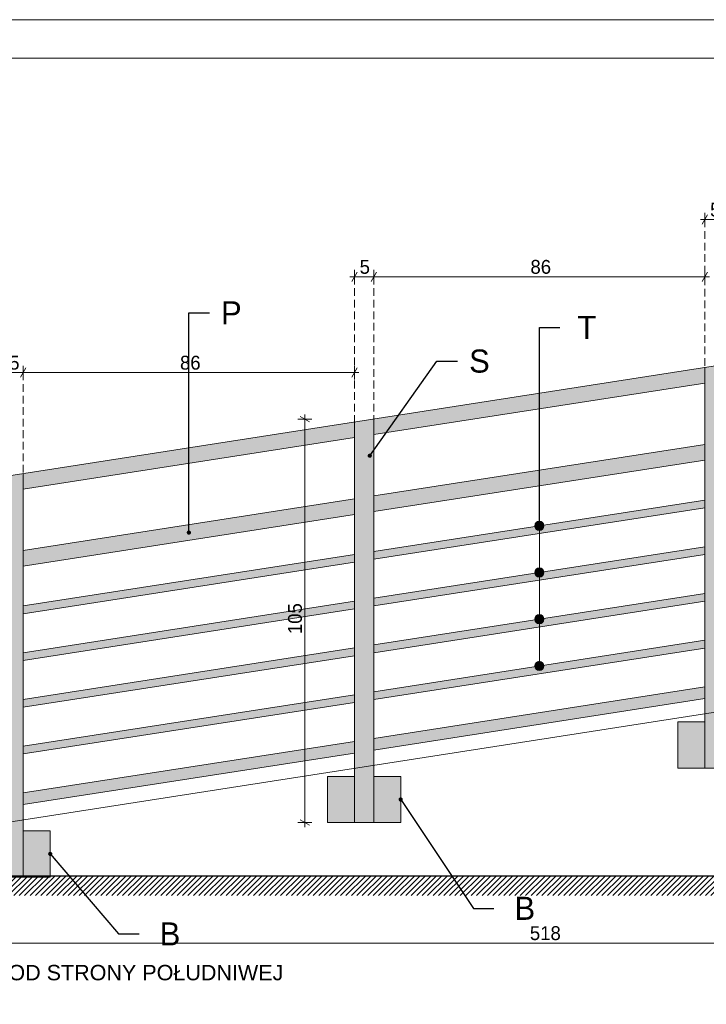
# Model space of a CAD drawing. Extents: x -445637 to -363038, y -16784 to 2261.
# Tile 17 of 29: x -438924 to -437141, y -13403 to -10844. Entities that reach past the tile are written whole.
import ezdxf

# ---------------------------------------------------------------- set-up
doc = ezdxf.new("R2010")
doc.units = 0
doc.header["$MEASUREMENT"] = 0
doc.linetypes.add('Krawędzie ukryte', pattern=[30, 20, -10])
doc.layers.add('Arch balustrady', color=7, linetype='Continuous')
doc.layers.add('INWENT WYMIARY', color=7, linetype='Continuous')
for name, color, linetype, lineweight in [('Arch balustrady_Nr_Pióra__21', 7, 'Continuous', 13), ('Arch balustrady_Nr_Pióra__41', 7, 'Continuous', 9), ('Arch balustrady_Nr_Pióra__5', 7, 'Continuous', 13), ('Arch opisy_Nr_Pióra__21', 7, 'Continuous', 13), ('ARCH TABELA_Nr_Pióra__21', 7, 'Continuous', 13), ('ARCH TABELA_Nr_Pióra__7', 7, 'Continuous', 13), ('arch wypelnienia_Nr_Pióra__21', 7, 'Continuous', 13), ('INWENT TEREN_Nr_Pióra__1', 7, 'Continuous', 25), ('INWENT WYMIARY_Nr_Pióra__21', 7, 'Continuous', 13), ('Istniejące schody_Nr_Pióra__5', 7, 'Continuous', 13)]:
    doc.layers.add(name, color=color, linetype=linetype, lineweight=lineweight)
doc.layers.add('arch wypelnienia_Nr_Pióra__2', color=7, linetype='Continuous', lineweight=13, true_color=0x7f7f7f)
doc.styles.add('GENERATED_STYLE_1', font='txt')
doc.styles.add('GENERATED_STYLE_3', font='txt')
doc.styles.add('GENERATED_STYLE_6', font='arial.ttf')
doc.dimstyles.new('GENERATED_STYLE__1', dxfattribs={"dimtxt": 35.999999, "dimasz": 18.24, "dimexe": 0.18, "dimexo": 0, "dimgap": 0.09, "dimtad": 1, "dimdec": 0, "dimlfac": 0.1, "dimzin": 0, "dimdsep": 46, "dimtxsty": 'GENERATED_STYLE_1', "dimblk": 'ARROWHEAD_2', "dimblk1": 'ARROWHEAD_2', "dimblk2": 'ARROWHEAD_2', "dimcen": 0.09, "dimclrd": 7, "dimclre": 7, "dimclrt": 7, "dimazin": 0, "dimtfac": 1, "dimtdec": 4, "dimtmove": 0, "dimatfit": 3, "dimfxl": 0, "dimtolj": 1, "dimtzin": 0, "dimarcsym": 0})
doc.dimstyles.new('GENERATED_STYLE__2', dxfattribs={"dimtxt": 35.999999, "dimasz": 18.24, "dimexe": 0.18, "dimexo": 0, "dimgap": 0.09, "dimtad": 1, "dimdec": 0, "dimlfac": 0.1, "dimzin": 0, "dimdsep": 46, "dimtxsty": 'GENERATED_STYLE_1', "dimblk": 'ARROWHEAD_2', "dimblk1": 'ARROWHEAD_2', "dimblk2": 'ARROWHEAD_2', "dimcen": 0.09, "dimclrd": 7, "dimclre": 7, "dimclrt": 7, "dimazin": 0, "dimtfac": 1, "dimtdec": 4, "dimtmove": 2, "dimatfit": 3, "dimfxl": 0, "dimtolj": 1, "dimtzin": 0, "dimarcsym": 0})
doc.dimstyles.new('GENERATED_STYLE__3', dxfattribs={"dimtxt": 35.999999, "dimasz": 18.24, "dimexe": 0.18, "dimexo": 0, "dimgap": 0.09, "dimtad": 1, "dimtih": 1, "dimtoh": 1, "dimdec": 0, "dimlfac": 0.1, "dimzin": 0, "dimdsep": 46, "dimtxsty": 'GENERATED_STYLE_1', "dimblk": 'ARROWHEAD_2', "dimblk1": 'ARROWHEAD_2', "dimblk2": 'ARROWHEAD_2', "dimcen": 0.09, "dimclrd": 7, "dimclre": 7, "dimclrt": 7, "dimazin": 0, "dimtfac": 1, "dimtdec": 4, "dimtmove": 0, "dimatfit": 3, "dimfxl": 0, "dimtolj": 1, "dimtzin": 0, "dimarcsym": 0})
doc.dimstyles.new('GENERATED_STYLE__7', dxfattribs={"dimtxt": 0.18, "dimasz": 21.888, "dimexe": 0.18, "dimexo": 0.0625, "dimgap": 0.09, "dimtad": 0, "dimtih": 1, "dimtoh": 1, "dimdec": 4, "dimzin": 0, "dimdsep": 46, "dimcen": 0.09, "dimadec": 0, "dimazin": 0, "dimtfac": 1, "dimtdec": 4, "dimtmove": 0, "dimatfit": 3, "dimldrblk": 'ARROWHEAD_11', "dimfxl": 0, "dimtolj": 1, "dimtzin": 0, "dimarcsym": 0})

# ---------------------------------------------------------------- blocks, each defined once
blk = doc.blocks.new('Linia_7', base_point=(-437574.9, -12159.3))
at = {"layer": 'Arch balustrady_Nr_Pióra__21', "linetype": 'Continuous'}
blk.add_hatch(color=256, dxfattribs=at).paths.add_polyline_path([(-437562.9, -12159.3), (-437563.9, -12154.7), (-437566.5, -12150.8), (-437570.4, -12148.2), (-437574.9, -12147.3), (-437579.5, -12148.2), (-437583.4, -12150.8), (-437586, -12154.7), (-437586.9, -12159.3), (-437586, -12163.9), (-437583.4, -12167.8), (-437579.5, -12170.4), (-437574.9, -12171.3), (-437570.4, -12170.4), (-437566.5, -12167.8), (-437563.9, -12163.9)], flags=0)
blk.add_circle((-437574.9, -12159.3), 12, dxfattribs=at)
at = {"layer": 'Arch balustrady_Nr_Pióra__41', "linetype": 'Continuous'}
blk.add_line((-437574.9, -12171.3), (-437574.9, -12280.7), dxfattribs=at)
blk = doc.blocks.new('Linia_8', base_point=(-437574.9, -12280.7))
at = {"layer": 'Arch balustrady_Nr_Pióra__21', "linetype": 'Continuous'}
for points in [[(-437562.9, -12280.7), (-437563.9, -12276.1), (-437566.5, -12272.2), (-437570.4, -12269.6), (-437574.9, -12268.7), (-437579.5, -12269.6), (-437583.4, -12272.2), (-437586, -12276.1), (-437586.9, -12280.7), (-437586, -12285.3), (-437583.4, -12289.2), (-437579.5, -12291.8), (-437574.9, -12292.7), (-437570.4, -12291.8), (-437566.5, -12289.2), (-437563.9, -12285.3)], [(-437562.9, -12402.2), (-437563.9, -12397.6), (-437566.5, -12393.7), (-437570.4, -12391.1), (-437574.9, -12390.2), (-437579.5, -12391.1), (-437583.4, -12393.7), (-437586, -12397.6), (-437586.9, -12402.2), (-437586, -12406.8), (-437583.4, -12410.7), (-437579.5, -12413.3), (-437574.9, -12414.2), (-437570.4, -12413.3), (-437566.5, -12410.7), (-437563.9, -12406.8)]]:
    blk.add_hatch(color=256, dxfattribs=at).paths.add_polyline_path(points, flags=0)
for centre in [(-437574.9, -12280.7), (-437574.9, -12402.2)]:
    blk.add_circle(centre, 12, dxfattribs=at)
at = {"layer": 'Arch balustrady_Nr_Pióra__41', "linetype": 'Continuous'}
blk.add_line((-437574.9, -12292.7), (-437574.9, -12390.2), dxfattribs=at)
blk = doc.blocks.new('Linia_9', base_point=(-437574.9, -12402.2))
at = {"layer": 'Arch balustrady_Nr_Pióra__21', "linetype": 'Continuous'}
for points in [[(-437562.9, -12402.2), (-437563.9, -12397.6), (-437566.5, -12393.7), (-437570.4, -12391.1), (-437574.9, -12390.2), (-437579.5, -12391.1), (-437583.4, -12393.7), (-437586, -12397.6), (-437586.9, -12402.2), (-437586, -12406.8), (-437583.4, -12410.7), (-437579.5, -12413.3), (-437574.9, -12414.2), (-437570.4, -12413.3), (-437566.5, -12410.7), (-437563.9, -12406.8)], [(-437562.9, -12523.6), (-437563.9, -12519), (-437566.5, -12515.1), (-437570.4, -12512.5), (-437574.9, -12511.6), (-437579.5, -12512.5), (-437583.4, -12515.1), (-437586, -12519), (-437586.9, -12523.6), (-437586, -12528.2), (-437583.4, -12532.1), (-437579.5, -12534.7), (-437574.9, -12535.6), (-437570.4, -12534.7), (-437566.5, -12532.1), (-437563.9, -12528.2)]]:
    blk.add_hatch(color=256, dxfattribs=at).paths.add_polyline_path(points, flags=0)
for centre in [(-437574.9, -12402.2), (-437574.9, -12523.6)]:
    blk.add_circle(centre, 12, dxfattribs=at)
at = {"layer": 'Arch balustrady_Nr_Pióra__41', "linetype": 'Continuous'}
blk.add_line((-437574.9, -12414.2), (-437574.9, -12511.6), dxfattribs=at)
blk = doc.blocks.new('*D52')
at = {"layer": 'INWENT WYMIARY_Nr_Pióra__21', "linetype": 'Continuous'}
for p, q in [((-437138, -11351.7), (-437151.9, -11375.7)), ((-437144.9, -11381.7), (-437144.9, -11345.7)), ((-437088, -11351.7), (-437101.9, -11375.7)), ((-437094.9, -11381.7), (-437094.9, -11345.7)), ((-437156.7, -11363.7), (-437144.9, -11363.7)), ((-437144.9, -11363.7), (-437094.9, -11363.7))]:
    blk.add_line(p, q, dxfattribs=at)
at = {"layer": 'INWENT WYMIARY_Nr_Pióra__21', "char_height": 36, "attachment_point": 7, "style": 'GENERATED_STYLE_1'}
for s, insert in [('{5}', (-437131.5, -11356.5)), ('{86}', (-436688, -11356.5))]:
    blk.add_mtext(s, dxfattribs=dict(at, insert=insert))
blk = doc.blocks.new('ARROWHEAD_2')
at = {"color": 0, "linetype": 'Continuous', "lineweight": 0}
for p, q in [((0, 0), (-1, 0)), ((-0.38, -0.66), (0.38, 0.66))]:
    blk.add_line(p, q, dxfattribs=at)
blk = doc.blocks.new('*D53')
at = {"layer": 'INWENT WYMIARY_Nr_Pióra__21', "linetype": 'Continuous'}
for p, q in [((-437088, -11351.7), (-437101.9, -11375.7)), ((-437094.9, -11381.7), (-437094.9, -11345.7)), ((-436241.9, -11375.7), (-436228, -11351.7)), ((-436234.9, -11381.7), (-436234.9, -11345.7)), ((-437094.9, -11363.7), (-436234.9, -11363.7)), ((-436234.9, -11363.7), (-436223.2, -11363.7))]:
    blk.add_line(p, q, dxfattribs=at)
at = {"layer": 'INWENT WYMIARY_Nr_Pióra__21', "char_height": 36, "attachment_point": 7, "style": 'GENERATED_STYLE_1'}
for s, insert in [('{5}', (-437131.5, -11356.5)), ('{86}', (-436688, -11356.5))]:
    blk.add_mtext(s, dxfattribs=dict(at, insert=insert))
blk = doc.blocks.new('*D54')
at = {"layer": 'INWENT WYMIARY_Nr_Pióra__21', "linetype": 'Continuous'}
for p, q in [((-438066.7, -11512.2), (-438054.9, -11512.2)), ((-438048, -11500.2), (-438061.9, -11524.2)), ((-438054.9, -11530.2), (-438054.9, -11494.2)), ((-438054.9, -11512.2), (-438004.9, -11512.2)), ((-437998, -11500.2), (-438011.9, -11524.2)), ((-438004.9, -11530.2), (-438004.9, -11494.2))]:
    blk.add_line(p, q, dxfattribs=at)
at = {"layer": 'INWENT WYMIARY_Nr_Pióra__21', "char_height": 36, "attachment_point": 7, "style": 'GENERATED_STYLE_1'}
for s, insert in [('{5}', (-438041.5, -11505)), ('{86}', (-437598, -11505))]:
    blk.add_mtext(s, dxfattribs=dict(at, insert=insert))
blk = doc.blocks.new('*D55')
at = {"layer": 'INWENT WYMIARY_Nr_Pióra__21', "linetype": 'Continuous'}
for p, q in [((-437998, -11500.2), (-438011.9, -11524.2)), ((-438004.9, -11530.2), (-438004.9, -11494.2)), ((-438004.9, -11512.2), (-437144.9, -11512.2)), ((-437151.9, -11524.2), (-437138, -11500.2)), ((-437144.9, -11530.2), (-437144.9, -11494.2)), ((-437144.9, -11512.2), (-437133.2, -11512.2))]:
    blk.add_line(p, q, dxfattribs=at)
at = {"layer": 'INWENT WYMIARY_Nr_Pióra__21', "char_height": 36, "attachment_point": 7, "style": 'GENERATED_STYLE_1'}
for s, insert in [('{5}', (-438041.5, -11505)), ('{86}', (-437598, -11505))]:
    blk.add_mtext(s, dxfattribs=dict(at, insert=insert))
blk = doc.blocks.new('*D56')
at = {"layer": 'INWENT WYMIARY_Nr_Pióra__21', "linetype": 'Continuous'}
for p, q in [((-438964.9, -11779.3), (-438964.9, -11743.3)), ((-438914.9, -11779.3), (-438914.9, -11743.3)), ((-438976.7, -11761.3), (-438964.9, -11761.3)), ((-438958, -11749.3), (-438971.9, -11773.3)), ((-438964.9, -11761.3), (-438914.9, -11761.3)), ((-438908, -11749.3), (-438921.9, -11773.3))]:
    blk.add_line(p, q, dxfattribs=at)
at = {"layer": 'INWENT WYMIARY_Nr_Pióra__21', "char_height": 36, "attachment_point": 7, "style": 'GENERATED_STYLE_1'}
for s, insert in [('{5}', (-438951.5, -11754.1)), ('{86}', (-438508, -11754.1))]:
    blk.add_mtext(s, dxfattribs=dict(at, insert=insert))
blk = doc.blocks.new('*D57')
at = {"layer": 'INWENT WYMIARY_Nr_Pióra__21', "linetype": 'Continuous'}
for p, q in [((-438914.9, -11779.3), (-438914.9, -11743.3)), ((-438054.9, -11779.3), (-438054.9, -11743.3)), ((-438908, -11749.3), (-438921.9, -11773.3)), ((-438914.9, -11761.3), (-438054.9, -11761.3)), ((-438061.9, -11773.3), (-438048, -11749.3)), ((-438054.9, -11761.3), (-438043.2, -11761.3))]:
    blk.add_line(p, q, dxfattribs=at)
at = {"layer": 'INWENT WYMIARY_Nr_Pióra__21', "char_height": 36, "attachment_point": 7, "style": 'GENERATED_STYLE_1'}
for s, insert in [('{5}', (-438951.5, -11754.1)), ('{86}', (-438508, -11754.1))]:
    blk.add_mtext(s, dxfattribs=dict(at, insert=insert))
blk = doc.blocks.new('*D95')
at = {"layer": 'INWENT WYMIARY_Nr_Pióra__21', "linetype": 'Continuous'}
for p, q in [((-440154.9, -13261.7), (-440154.9, -13225.7)), ((-434974.9, -13261.7), (-434974.9, -13225.7)), ((-440166.7, -13243.7), (-440154.9, -13243.7)), ((-440148, -13231.7), (-440161.9, -13255.7)), ((-440154.9, -13243.7), (-434974.9, -13243.7)), ((-434981.9, -13255.7), (-434968, -13231.7)), ((-434974.9, -13243.7), (-434963.2, -13243.7))]:
    blk.add_line(p, q, dxfattribs=at)
at = {"layer": 'INWENT WYMIARY_Nr_Pióra__21', "insert": (-437599.5, -13236.5), "char_height": 36, "attachment_point": 7, "style": 'GENERATED_STYLE_1'}
blk.add_mtext('{518}', dxfattribs=at)
blk = doc.blocks.new('*D111')
at = {"layer": 'INWENT WYMIARY_Nr_Pióra__21', "linetype": 'Continuous'}
for p, q in [((-436556.9, -11656.7), (-436592.5, -11662.3)), ((-436561.8, -11664.5), (-436587.6, -11654.5)), ((-436574.7, -11659.5), (-436576.5, -11647.9)), ((-436438, -12538.3), (-436574.7, -11659.5)), ((-436420.2, -12535.5), (-436455.8, -12541)), ((-436451, -12533.3), (-436425.1, -12543.3)), ((-436436.2, -12549.9), (-436438, -12538.3))]:
    blk.add_line(p, q, dxfattribs=at)
at = {"layer": 'INWENT WYMIARY_Nr_Pióra__21', "insert": (-436503.9, -12038.8), "char_height": 36, "attachment_point": 7, "rotation": 278.8391, "style": 'GENERATED_STYLE_1'}
blk.add_mtext('{89}', dxfattribs=at)
blk = doc.blocks.new('*D112')
at = {"layer": 'INWENT WYMIARY_Nr_Pióra__21', "linetype": 'Continuous'}
for p, q in [((-438183.8, -11881.9), (-438183.8, -11870.2)), ((-438165.8, -11881.9), (-438201.8, -11881.9)), ((-438171.8, -11888.9), (-438195.8, -11875)), ((-438183.8, -12930.6), (-438183.8, -11881.9)), ((-438165.8, -12930.6), (-438201.8, -12930.6)), ((-438195.8, -12923.7), (-438171.8, -12937.5)), ((-438183.8, -12942.3), (-438183.8, -12930.6))]:
    blk.add_line(p, q, dxfattribs=at)
at = {"layer": 'INWENT WYMIARY_Nr_Pióra__21', "insert": (-438191, -12440.8), "char_height": 36, "attachment_point": 7, "rotation": 90, "style": 'GENERATED_STYLE_1'}
blk.add_mtext('{105}', dxfattribs=at)
blk = doc.blocks.new('ARROWHEAD_11')
at = {"color": 0, "linetype": 'Continuous', "lineweight": 0}
blk.add_line((0, 0), (-1, 0), dxfattribs=at)
at = {"color": 0, "linetype": 'Continuous', "lineweight": 0, "const_width": 0.25, "flags": 128}
blk.add_lwpolyline([(-0.125, 0, 1), (0.125, 0, 1)], format="xyb", close=True, dxfattribs=at)

msp = doc.modelspace()

# ---------------------------------------------------------------- hatches: boundary and pattern name
at = {"layer": 'arch wypelnienia_Nr_Pióra__2', "linetype": 'Continuous'}
h = msp.add_hatch(color=256, dxfattribs=at)
h.paths.add_polyline_path([(-440064.2, -12442.6, -0.501377), (-440154.9, -12373.5), (-440154.9, -12284.8, -0.369717), (-440087.2, -12205.7), (-435124.9, -11434.1), (-435124.9, -11259.4), (-435074.9, -11259.4), (-435074.9, -11426.3, -0.477508), (-434974.9, -11501.7), (-434974.9, -11592.8, -0.369717), (-435034.2, -11660.4), (-435074.9, -11666.8), (-435074.9, -13040.6), (-435124.9, -13040.6), (-435124.9, -12294.4), (-435274.9, -12317.8), (-435274.9, -12386.1), (-435204.9, -12386.1), (-435204.9, -12506.1), (-435394.9, -12506.1), (-435394.9, -12386.1), (-435324.9, -12386.1), (-435324.9, -12325.5), (-436184.9, -12459.3), (-436184.9, -12527.6), (-436114.9, -12527.6), (-436114.9, -12647.6), (-436304.9, -12647.6), (-436304.9, -12527.6), (-436234.9, -12527.6), (-436234.9, -12467), (-437094.9, -12600.8), (-437094.9, -12669.1), (-437024.9, -12669.1), (-437024.9, -12789.1), (-437214.9, -12789.1), (-437214.9, -12669.1), (-437144.9, -12669.1), (-437144.9, -12608.5), (-438004.9, -12742.3), (-438004.9, -12810.6), (-437934.9, -12810.6), (-437934.9, -12930.6), (-438124.9, -12930.6), (-438124.9, -12810.6), (-438054.9, -12810.6), (-438054.9, -12750.1), (-438914.9, -12883.8), (-438914.9, -12952.1), (-438844.9, -12952.1), (-438844.9, -13072.1), (-439034.9, -13072.1), (-439034.9, -12952.1), (-438964.9, -12952.1), (-438964.9, -12891.6), (-439744.3, -13012.8), (-439838.4, -12407.5)], flags=0)
h.paths.add_polyline_path([(-439844.6, -12368), (-440070.3, -12403.1, -0.447873), (-440114.9, -12363.3), (-440114.9, -12284.8, -0.369717), (-440081.1, -12245.3), (-439868.8, -12212.3)], flags=0)
h.paths.add_polyline_path([(-438964.9, -12231.2), (-439795.2, -12360.3), (-439819.4, -12204.6), (-438964.9, -12071.7)], flags=0)
h.paths.add_polyline_path([(-438964.9, -12271.7), (-438964.9, -12375.4), (-439773.3, -12501.1), (-439789, -12399.8)], flags=0)
h.paths.add_polyline_path([(-438964.9, -12496.9), (-439754.8, -12619.7), (-439770.2, -12520.9), (-438964.9, -12395.7)], flags=0)
h.paths.add_polyline_path([(-438964.9, -12618.3), (-439736.4, -12738.3), (-439751.8, -12639.5), (-438964.9, -12517.1)], flags=0)
h.paths.add_polyline_path([(-438964.9, -12739.8), (-439718, -12856.9), (-439733.3, -12758.1), (-438964.9, -12638.6)], flags=0)
h.paths.add_polyline_path([(-438964.9, -12861.2), (-439699.5, -12975.4), (-439714.9, -12876.6), (-438964.9, -12760)], flags=0)
h.paths.add_polyline_path([(-438054.9, -12618.5), (-438054.9, -12719.7), (-438914.9, -12853.4), (-438914.9, -12752.2)], flags=0)
h.paths.add_polyline_path([(-438054.9, -12598.3), (-438914.9, -12732), (-438914.9, -12630.8), (-438054.9, -12497.1)], flags=0)
h.paths.add_polyline_path([(-438054.9, -12476.8), (-438914.9, -12610.6), (-438914.9, -12509.4), (-438054.9, -12375.6)], flags=0)
h.paths.add_polyline_path([(-438054.9, -12355.4), (-438914.9, -12489.1), (-438914.9, -12387.9), (-438054.9, -12254.2)], flags=0)
h.paths.add_polyline_path([(-438054.9, -12233.9), (-438914.9, -12367.7), (-438914.9, -12263.9), (-438054.9, -12130.2)], flags=0)
h.paths.add_polyline_path([(-438054.9, -12089.7), (-438914.9, -12223.4), (-438914.9, -12063.9), (-438054.9, -11930.2)], flags=0)
h.paths.add_polyline_path([(-437144.9, -11788.7), (-437144.9, -11948.2), (-438004.9, -12081.9), (-438004.9, -11922.4)], flags=0)
h.paths.add_polyline_path([(-437144.9, -11988.7), (-437144.9, -12092.4), (-438004.9, -12226.2), (-438004.9, -12122.4)], flags=0)
h.paths.add_polyline_path([(-437144.9, -12213.9), (-438004.9, -12347.6), (-438004.9, -12246.4), (-437144.9, -12112.7)], flags=0)
h.paths.add_polyline_path([(-437144.9, -12234.1), (-437144.9, -12335.3), (-438004.9, -12469), (-438004.9, -12367.8)], flags=0)
h.paths.add_polyline_path([(-437144.9, -12456.7), (-438004.9, -12590.5), (-438004.9, -12489.3), (-437144.9, -12355.5)], flags=0)
h.paths.add_polyline_path([(-437144.9, -12578.2), (-438004.9, -12711.9), (-438004.9, -12610.7), (-437144.9, -12477)], flags=0)
h.paths.add_polyline_path([(-436234.9, -12335.5), (-436234.9, -12436.7), (-437094.9, -12570.4), (-437094.9, -12469.2)], flags=0)
h.paths.add_polyline_path([(-436234.9, -12214), (-436234.9, -12315.2), (-437094.9, -12449), (-437094.9, -12347.8)], flags=0)
h.paths.add_polyline_path([(-436234.9, -12193.8), (-437094.9, -12327.5), (-437094.9, -12226.3), (-436234.9, -12092.6)], flags=0)
h.paths.add_polyline_path([(-436234.9, -11971.1), (-436234.9, -12072.4), (-437094.9, -12206.1), (-437094.9, -12104.9)], flags=0)
h.paths.add_polyline_path([(-436234.9, -11847.2), (-436234.9, -11950.9), (-437094.9, -12084.6), (-437094.9, -11980.9)], flags=0)
h.paths.add_polyline_path([(-436234.9, -11647.2), (-436234.9, -11806.7), (-437094.9, -11940.4), (-437094.9, -11780.9)], flags=0)
h.paths.add_polyline_path([(-435324.9, -11505.6), (-435324.9, -11665.2), (-436184.9, -11798.9), (-436184.9, -11639.4)], flags=0)
h.paths.add_polyline_path([(-435324.9, -11705.6), (-435324.9, -11809.4), (-436184.9, -11943.1), (-436184.9, -11839.4)], flags=0)
h.paths.add_polyline_path([(-435324.9, -11930.8), (-436184.9, -12064.6), (-436184.9, -11963.4), (-435324.9, -11829.6)], flags=0)
h.paths.add_polyline_path([(-435324.9, -11951.1), (-435324.9, -12052.3), (-436184.9, -12186), (-436184.9, -12084.8)], flags=0)
h.paths.add_polyline_path([(-435324.9, -12295.2), (-436184.9, -12428.9), (-436184.9, -12327.7), (-435324.9, -12194)], flags=0)
h.paths.add_polyline_path([(-435324.9, -12173.7), (-436184.9, -12307.5), (-436184.9, -12206.3), (-435324.9, -12072.5)], flags=0)
h.paths.add_polyline_path([(-435274.9, -11697.9), (-435124.9, -11674.5), (-435124.9, -11780.1), (-435124.9, -12264.1), (-435274.9, -12287.4)], flags=0)
h.paths.add_polyline_path([(-435024.9, -11592.8, -0.369717), (-435050.3, -11622.5), (-435074.9, -11626.3), (-435074.9, -11466.8), (-435059.6, -11464.4, -0.460155), (-435024.9, -11494)], flags=0)
h.paths.add_polyline_path([(-435274.9, -11497.9), (-435124.9, -11474.5), (-435124.9, -11634.1), (-435274.9, -11657.4)], flags=0)
at = {"layer": 'arch wypelnienia_Nr_Pióra__21', "linetype": 'Continuous'}
h = msp.add_hatch(dxfattribs=at)
h.set_pattern_fill('Cegła_zwykła', color=256, style=0, pattern_type=2)
h.set_pattern_definition([(45, (0, 0), (-7.07106781, 7.07106781), [])])
h.paths.add_polyline_path([(-440801.3, -13069.6), (-434673.1, -13069.6), (-434673.1, -13120.1), (-440801.3, -13120.1)], flags=0)

# ---------------------------------------------------------------- linework, layer by layer
at = {"layer": 'Arch balustrady_Nr_Pióra__5', "linetype": 'Continuous'}
for p, q in [((-440087.2, -12205.7), (-435124.9, -11434.1)), ((-437144.9, -12789.1), (-437144.9, -11748.2)), ((-438004.9, -11922.4), (-437144.9, -11788.7)), ((-438054.9, -12930.6), (-438054.9, -11889.7)), ((-438004.9, -12930.6), (-438004.9, -11881.9)), ((-438914.9, -12063.9), (-438054.9, -11930.2)), ((-438004.9, -12081.9), (-437144.9, -11948.2)), ((-438004.9, -12122.4), (-437144.9, -11988.7)), ((-438914.9, -13072.1), (-438914.9, -12023.4)), ((-438914.9, -12223.4), (-438054.9, -12089.7)), ((-438004.9, -12226.2), (-437144.9, -12092.4)), ((-438004.9, -12246.4), (-437144.9, -12112.7)), ((-438914.9, -12263.9), (-438054.9, -12130.2)), ((-438004.9, -12347.6), (-437144.9, -12213.9)), ((-438914.9, -12367.7), (-438054.9, -12233.9)), ((-438914.9, -12387.9), (-438054.9, -12254.2)), ((-438004.9, -12367.8), (-437144.9, -12234.1)), ((-438914.9, -12489.1), (-438054.9, -12355.4)), ((-438004.9, -12469), (-437144.9, -12335.3)), ((-438004.9, -12489.3), (-437144.9, -12355.5)), ((-438914.9, -12509.4), (-438054.9, -12375.6)), ((-438004.9, -12590.5), (-437144.9, -12456.7)), ((-438914.9, -12610.6), (-438054.9, -12476.8)), ((-438004.9, -12610.7), (-437144.9, -12477)), ((-438914.9, -12630.8), (-438054.9, -12497.1)), ((-438004.9, -12711.9), (-437144.9, -12578.2)), ((-438914.9, -12732), (-438054.9, -12598.3)), ((-438004.9, -12742.3), (-437144.9, -12608.5)), ((-438914.9, -12752.2), (-438054.9, -12618.5)), ((-437144.9, -12669.1), (-437214.9, -12669.1)), ((-437214.9, -12669.1), (-437214.9, -12789.1)), ((-438914.9, -12853.4), (-438054.9, -12719.7)), ((-438914.9, -12883.8), (-438054.9, -12750.1)), ((-437214.9, -12789.1), (-437024.9, -12789.1)), ((-438054.9, -12810.6), (-438124.9, -12810.6)), ((-438124.9, -12810.6), (-438124.9, -12930.6)), ((-438004.9, -12810.6), (-437934.9, -12810.6)), ((-437934.9, -12810.6), (-437934.9, -12930.6)), ((-438124.9, -12930.6), (-437934.9, -12930.6)), ((-438914.9, -12952.1), (-438844.9, -12952.1)), ((-438844.9, -12952.1), (-438844.9, -13072.1)), ((-439034.9, -13072.1), (-438844.9, -13072.1))]:
    msp.add_line(p, q, dxfattribs=at)
at = {"layer": 'ARCH TABELA_Nr_Pióra__21', "linetype": 'Continuous'}
for p, q in [((-441401.3, -10844.2), (-433041.3, -10844.2)), ((-440801.3, -10944.2), (-433141.3, -10944.2))]:
    msp.add_line(p, q, dxfattribs=at)
at = {"layer": 'INWENT TEREN_Nr_Pióra__1', "linetype": 'Continuous'}
msp.add_line((-434673.1, -13069.6), (-440801.3, -13069.6), dxfattribs=at)
at = {"layer": 'Istniejące schody_Nr_Pióra__5', "linetype": 'Krawędzie ukryte'}
for p, q in [((-437144.9, -11363.7), (-437144.9, -11748.2)), ((-438054.9, -11512.2), (-438054.9, -11889.7)), ((-438004.9, -11512.2), (-438004.9, -11881.9)), ((-438914.9, -11761.3), (-438914.9, -12023.4))]:
    msp.add_line(p, q, dxfattribs=at)
at = {"layer": 'Istniejące schody_Nr_Pióra__5', "linetype": 'Continuous'}
msp.add_line((-439854.9, -13069.6), (-435224.9, -12349.6), dxfattribs=at)

# ---------------------------------------------------------------- block references
at = {"layer": 'Arch balustrady', "linetype": 'Continuous'}
for name, p in [('Linia_7', (-437574.9, -12159.3)), ('Linia_8', (-437574.9, -12280.7)), ('Linia_9', (-437574.9, -12402.2))]:
    msp.add_blockref(name, p, dxfattribs=at)

# ---------------------------------------------------------------- texts
at = {"layer": 'Arch opisy_Nr_Pióra__21', "linetype": 'Continuous', "char_height": 60, "attachment_point": 4, "style": 'GENERATED_STYLE_3'}
for s, insert, width in [('{P}', (-438401.3, -11605.9), 46.306), ('{T }', (-437476, -11643.9), 61.553), ('{S}', (-437757.2, -11731.7), 46.306), ('{B }', (-437639.3, -13153.4), 69.459), ('{B }', (-438560.6, -13219.8), 69.459)]:
    msp.add_mtext(s, dxfattribs=dict(at, insert=insert, width=width))
at = {"layer": 'ARCH TABELA_Nr_Pióra__7', "linetype": 'Continuous', "insert": (-440154.9, -13300.5), "char_height": 40, "attachment_point": 1, "line_spacing_factor": 0.9248, "style": 'GENERATED_STYLE_6'}
msp.add_mtext('{PORĘCZE PRZY WEJSCIU DO PRZYCHODNI OD STRONY POŁUDNIWEJ\\PWIDOK OD FRONTU}', dxfattribs=at)

# ---------------------------------------------------------------- dimensions: what is measured, and where the dimension line sits
at = {"layer": 'INWENT WYMIARY', "linetype": 'Continuous'}
for base, p1, p2, picture, middle in [((-437144.9, -11363.7), (-437144.9, -11748.2), (-437094.9, -11740.4), '*D52', (-437117.8, -11338.5)), ((-437144.9, -11363.7), (-437094.9, -11740.4), (-436234.9, -11606.7), '*D53', (-436660.7, -11338.5)), ((-438054.9, -11512.2), (-438054.9, -11889.7), (-438004.9, -11881.9), '*D54', (-438027.8, -11487)), ((-438054.9, -11512.2), (-438004.9, -11881.9), (-437144.9, -11748.2), '*D55', (-437570.7, -11487)), ((-440154.9, -13243.7), (-440154.9, -12312.8), (-434974.9, -11501.7), '*D95', (-437558.5, -13218.5)), ((-438964.9, -11761.3), (-438964.9, -12031.2), (-438914.9, -12023.4), '*D56', (-438937.8, -11736.1)), ((-438964.9, -11761.3), (-438914.9, -12023.4), (-438054.9, -11889.7), '*D57', (-438480.7, -11736.1))]:
    dim = msp.add_linear_dim(base=base, p1=p1, p2=p2, dimstyle='GENERATED_STYLE__3', dxfattribs=at)
    dim.commit()
    dim.dimension.update_dxf_attribs({"geometry": picture, "text_midpoint": middle})
for base, p1, p2, angle, dimstyle, picture, middle in [((-436438, -12538.3), (-439277.7, -12979.8), (-439414.3, -12101.1), 98.8391, 'GENERATED_STYLE__2', '*D111', (-436481.9, -12063)), ((-438183.8, -12930.6), (-437958.5, -12930.6), (-437838.5, -11881.9), 90, 'GENERATED_STYLE__1', '*D112', (-438209, -12399.8))]:
    dim = msp.add_linear_dim(base=base, p1=p1, p2=p2, angle=angle, dimstyle=dimstyle, dxfattribs=at)
    dim.commit()
    dim.dimension.update_dxf_attribs({"geometry": picture, "text_midpoint": middle})

# ---------------------------------------------------------------- leaders
at = {"layer": 'Arch opisy_Nr_Pióra__21', "linetype": 'Continuous', "annotation_type": 0, "has_hookline": 1, "hookline_direction": 1, "text_width": 40}
for points in [[(-438484.9, -12177.1), (-438484.9, -11606.3), (-438431.6, -11606.3)], [(-437574.9, -12159.3), (-437574.9, -11644.3), (-437521.6, -11644.3)], [(-438015.2, -11977.3), (-437840.8, -11732), (-437787.5, -11732)], [(-437934.9, -12870.6), (-437746.1, -13153.7), (-437692.7, -13153.7)], [(-438844.9, -13012.1), (-438667.5, -13220.1), (-438614.1, -13220.1)]]:
    msp.add_leader(points, dimstyle='GENERATED_STYLE__7', dxfattribs=at)

doc.saveas('drawing.dxf')
